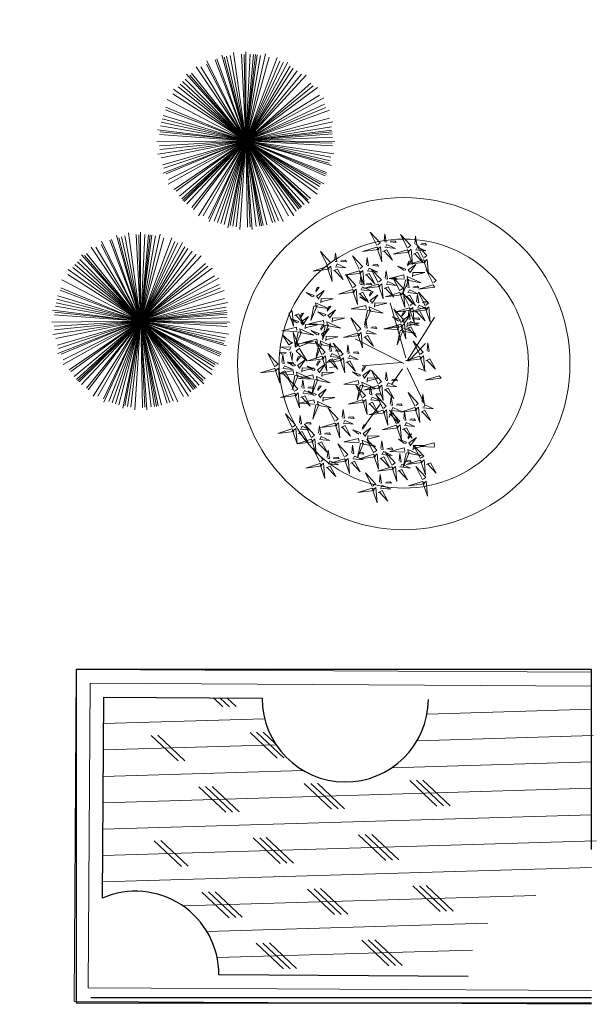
# Model space of a CAD drawing. Extents: x 6601440 to 6601733, y 5738487 to 5738717.
# Tile 125 of 129: x 6601695.97 to 6601698.05, y 5738626.49 to 5738630.05. Entities that reach past the tile are written whole.
import ezdxf

# ---------------------------------------------------------------- set-up
doc = ezdxf.new("R2010")
doc.units = 0
doc.layers.get('0').update_dxf_attribs({"linetype": 'CONTINUOUS'})
for name, color, linetype, lineweight, true_color in [('DOOR WINDOW 1 500', 7, 'CONTINUOUS', 5, 0x666666), ('MM_A_PZT_ zieleń', 7, 'CONTINUOUS', 30, 0x008f00), ('ZZ- zywopłot', 7, 'CONTINUOUS', 9, 0x208000)]:
    doc.layers.add(name, color=color, linetype=linetype, lineweight=lineweight, true_color=true_color)
doc.layers.add('TREE Z 1 500', color=7, linetype='CONTINUOUS', lineweight=9, true_color=0xc1c79e, transparency=0.6)

# ---------------------------------------------------------------- blocks, each defined once
blk = doc.blocks.new('ARBPARB2')
at = {"linetype": 'Continuous'}
for p, q in [((-1.364, 2.19), (-1.077, 0.856)), ((-1.269, 2.2), (-1.077, 0.856)), ((-1.229, 2.212), (-1.077, 0.856)), ((-1.076, 0.856), (-1.111, 2.258)), ((-0.991, 2.218), (-1.076, 0.856)), ((-1.075, 0.856), (-0.919, 2.249)), ((-0.855, 2.202), (-1.075, 0.856)), ((-0.8, 2.193), (-1.075, 0.856)), ((-1.079, 0.855), (-1.778, 2.071)), ((-1.653, 2.093), (-1.079, 0.855)), ((-1.613, 2.104), (-1.078, 0.855)), ((-1.078, 0.855), (-1.605, 2.155)), ((-1.526, 2.144), (-1.078, 0.856)), ((-1.473, 2.162), (-1.078, 0.856)), ((-1.419, 2.177), (-1.078, 0.856)), ((-0.745, 2.18), (-1.075, 0.856)), ((-1.074, 0.856), (-0.613, 2.18)), ((-0.691, 2.165), (-1.074, 0.856)), ((-0.602, 2.129), (-1.074, 0.855)), ((-0.561, 2.12), (-1.074, 0.855)), ((-1.073, 0.855), (-0.436, 2.105)), ((-0.398, 2.041), (-1.073, 0.855)), ((-1.968, 1.89), (-1.08, 0.854)), ((-1.08, 0.855), (-1.938, 1.964)), ((-1.859, 1.974), (-1.08, 0.855)), ((-1.813, 2.006), (-1.079, 0.855)), ((-0.318, 1.984), (-1.073, 0.855)), ((-1.072, 0.855), (-0.271, 2.005)), ((-0.193, 1.899), (-1.072, 0.854)), ((-1.072, 0.854), (-0.17, 1.882)), ((-1.081, 0.854), (-2.163, 1.746)), ((-2.089, 1.773), (-1.081, 0.854)), ((-2.05, 1.814), (-1.08, 0.854)), ((-1.072, 0.854), (-0.077, 1.843)), ((-0.09, 1.792), (-1.072, 0.854)), ((-0.057, 1.766), (-1.071, 0.854)), ((-0.02, 1.724), (-1.071, 0.854)), ((-1.081, 0.853), (-2.275, 1.589)), ((-2.209, 1.622), (-1.081, 0.853)), ((-2.146, 1.696), (-1.081, 0.853)), ((-1.071, 0.853), (0.049, 1.698)), ((0.086, 1.577), (-1.071, 0.853)), ((-2.313, 1.426), (-1.082, 0.852)), ((-2.301, 1.465), (-1.082, 0.852)), ((0.102, 1.538), (-1.071, 0.853)), ((-1.071, 0.853), (0.154, 1.536)), ((0.153, 1.457), (-1.07, 0.852)), ((0.177, 1.406), (-1.07, 0.852)), ((-1.082, 0.852), (-2.387, 1.261)), ((-1.082, 0.852), (-2.387, 1.261)), ((-2.375, 1.287), (-1.082, 0.852)), ((-2.356, 1.34), (-1.082, 0.852)), ((-1.07, 0.852), (0.191, 1.381)), ((0.199, 1.354), (-1.07, 0.852)), ((0.218, 1.302), (-1.07, 0.852)), ((-2.406, 1.179), (-1.082, 0.851)), ((-2.392, 1.233), (-1.082, 0.851)), ((-1.07, 0.851), (0.275, 1.247)), ((0.257, 1.17), (-1.07, 0.851)), ((-2.433, 1.044), (-1.082, 0.851)), ((-2.42, 1.084), (-1.082, 0.851)), ((-1.07, 0.851), (0.317, 1.059)), ((0.288, 0.991), (-1.07, 0.85)), ((-1.082, 0.85), (-2.483, 0.928)), ((-1.082, 0.849), (-2.48, 0.736)), ((-2.447, 0.863), (-1.082, 0.85)), ((-2.438, 0.767), (-1.082, 0.849)), ((-2.435, 0.671), (-1.082, 0.849)), ((-2.427, 0.615), (-1.082, 0.849)), ((-1.082, 0.848), (-2.42, 0.428)), ((-2.416, 0.56), (-1.082, 0.848)), ((-2.403, 0.506), (-1.082, 0.848)), ((-2.37, 0.416), (-1.082, 0.848)), ((-2.362, 0.374), (-1.082, 0.847)), ((-1.082, 0.847), (-2.35, 0.249)), ((-2.342, 0.322), (-1.082, 0.847)), ((-2.26, 0.16), (-1.081, 0.847)), ((-1.081, 0.846), (-2.256, 0.081)), ((-2.234, 0.128), (-1.081, 0.846)), ((-2.185, 0.045), (-1.081, 0.846)), ((-2.152, 0), (-1.081, 0.846)), ((-1.081, 0.846), (-2.136, -0.024)), ((-2.116, -0.044), (-1.081, 0.846)), ((-2.079, -0.085), (-1.081, 0.845)), ((-2.006, -0.148), (-1.08, 0.845)), ((-1.98, -0.181), (-1.08, 0.845)), ((-1.937, -0.217), (-1.08, 0.845)), ((-1.08, 0.845), (-1.91, -0.286)), ((-1.789, -0.321), (-1.079, 0.844)), ((-1.079, 0.844), (-1.747, -0.389)), ((-1.668, -0.387), (-1.079, 0.844)), ((-1.617, -0.41), (-1.078, 0.844)), ((-1.078, 0.844), (-1.592, -0.424)), ((-1.565, -0.431), (-1.078, 0.844)), ((-1.512, -0.45), (-1.078, 0.844)), ((-1.078, 0.844), (-1.457, -0.507)), ((-1.418, -0.471), (-1.078, 0.844)), ((-1.38, -0.487), (-1.077, 0.844)), ((-1.077, 0.843), (-1.268, -0.546)), ((-1.2, -0.516), (-1.077, 0.843)), ((-1.145, -0.519), (-1.076, 0.843)), ((-1.103, -0.515), (-1.076, 0.843)), ((-1.076, 0.843), (-1.076, -0.559)), ((-1.075, 0.844), (-0.764, -0.524)), ((-0.748, -0.475), (-1.075, 0.844)), ((-0.895, -0.509), (-1.075, 0.843)), ((-1.075, 0.843), (-0.923, -0.516)), ((-0.952, -0.516), (-1.075, 0.843)), ((-1.074, 0.844), (-0.58, -0.469)), ((-0.706, -0.47), (-1.074, 0.844)), ((-0.653, -0.454), (-1.074, 0.844)), ((-0.45, -0.363), (-1.073, 0.844)), ((-0.484, -0.387), (-1.073, 0.844)), ((-0.363, -0.321), (-1.073, 0.844)), ((-1.073, 0.844), (-0.405, -0.389)), ((-0.316, -0.291), (-1.073, 0.844)), ((-1.072, 0.845), (-0.291, -0.278)), ((-1.072, 0.845), (-0.148, -0.21)), ((-0.225, -0.225), (-1.072, 0.845)), ((-0.27, -0.259), (-1.072, 0.845)), ((-0.122, -0.135), (-1.072, 0.845)), ((0.119, 0.179), (-1.071, 0.847)), ((-1.071, 0.846), (0.116, 0.099)), ((0, 0), (-1.071, 0.846)), ((0.033, 0.045), (-1.071, 0.846)), ((-1.071, 0.846), (-0.011, -0.073)), ((0.292, 0.935), (-1.07, 0.85)), ((-1.07, 0.85), (0.333, 0.873)), ((-1.07, 0.849), (0.287, 0.677)), ((0.291, 0.753), (-1.07, 0.849)), ((0.294, 0.809), (-1.07, 0.849)), ((0.271, 0.594), (-1.07, 0.848)), ((-1.07, 0.848), (0.293, 0.518)), ((0.217, 0.395), (-1.07, 0.848)), ((0.198, 0.342), (-1.07, 0.847)), ((-1.07, 0.847), (0.208, 0.269))]:
    blk.add_line(p, q, dxfattribs=at)
blk.add_circle((-1.076, 0.85), 0.00621)

msp = doc.modelspace()

# ---------------------------------------------------------------- linework, layer by layer
at = {"color": 3}
msp.add_line((6601696.22552, 5738626.51572, 10.19076), (6601698.0341, 5738626.51572, 8.00654), dxfattribs=at)
at = {"color": 7, "linetype": 'ByBlock', "lineweight": 25}
msp.add_lwpolyline([(6601698.0341, 5738627.05101), (6601698.0341, 5738627.70122), (6601696.17335, 5738627.70122), (6601696.17335, 5738626.49616), (6601698.0341, 5738626.49616)], dxfattribs=at)
at = {"layer": 'DOOR WINDOW 1 500'}
for radius in [0.6, 0.45]:
    msp.add_circle((6601697.35575, 5738628.80589), radius, dxfattribs=at)
at = {"layer": 'MM_A_PZT_ zieleń'}
for p, q in [((6601696.27267, 5738627.60054), (6601696.84471, 5738627.59664)), ((6601697.58788, 5738626.59155), (6601696.6879, 5738626.59768))]:
    msp.add_line(p, q, dxfattribs=at)
for points in [[(6601696.26772, 5738626.8746), (6601696.27267, 5738627.60054), (6601696.84471, 5738627.59664)], [(6601697.58788, 5738626.59155), (6601696.6879, 5738626.59768)]]:
    msp.add_lwpolyline(points, dxfattribs=at)
for centre, start, end in [((6601697.1447, 5738627.59459), 179.60948, 359.60948), ((6601697.1447, 5738627.59459), 179.60948, 359.60948), ((6601696.38791, 5738626.59973), 359.60948, 113.61644), ((6601696.38791, 5738626.59973), 359.60948, 113.61644)]:
    msp.add_arc(centre, 0.3, start, end, dxfattribs=at)
at = {"layer": 'TREE Z 1 500'}
for p, q in [((6601697.36348, 5738628.82678), (6601697.30655, 5738629.02587)), ((6601697.43674, 5738628.92478), (6601697.46652, 5738628.97317)), ((6601697.36767, 5738628.81546), (6601697.43674, 5738628.92478)), ((6601697.35575, 5738628.80589), (6601697.18082, 5738628.89553)), ((6601697.37304, 5738628.81487), (6601697.43441, 5738628.87885)), ((6601697.34799, 5738628.80945), (6601697.2054, 5738628.79776)), ((6601697.10994, 5738628.79455), (6601697.08787, 5738628.79151)), ((6601697.351, 5738628.78738), (6601697.31228, 5738628.73182)), ((6601697.3677, 5738628.791), (6601697.4317, 5738628.65635)), ((6601697.40827, 5738628.78931), (6601697.43692, 5738628.77805)), ((6601697.2718, 5738628.66014), (6601697.21104, 5738628.57708)), ((6601697.31538, 5738628.63639), (6601697.30169, 5738628.6107))]:
    msp.add_line(p, q, dxfattribs=at)
for points in [[(6601697.25856, 5738629.23213), (6601697.23404, 5738629.28099), (6601697.27049, 5738629.24171), (6601697.26154, 5738629.23453)], [(6601697.2848, 5738629.2483), (6601697.28775, 5738629.27515), (6601697.29256, 5738629.24474), (6601697.28719, 5738629.24533)], [(6601697.36895, 5738629.22286), (6601697.34443, 5738629.27171), (6601697.38088, 5738629.23243), (6601697.37193, 5738629.22525)], [(6601697.39519, 5738629.23903), (6601697.39814, 5738629.26588), (6601697.40295, 5738629.23547), (6601697.39758, 5738629.23605)], [(6601697.25797, 5738629.22676), (6601697.20728, 5738629.21053), (6601697.26514, 5738629.21783), (6601697.25797, 5738629.22676)], [(6601697.25977, 5738629.21842), (6601697.2717, 5738629.22799), (6601697.27654, 5738629.17313), (6601697.26216, 5738629.21544)], [(6601697.28781, 5738629.22624), (6601697.3254, 5738629.22216), (6601697.29436, 5738629.2364), (6601697.29079, 5738629.22863)], [(6601697.30628, 5738629.24597), (6601697.32776, 5738629.24364), (6601697.32298, 5738629.24959), (6601697.30926, 5738629.24836)], [(6601697.3982, 5738629.21697), (6601697.43579, 5738629.21288), (6601697.40475, 5738629.22712), (6601697.40118, 5738629.21936)], [(6601697.42747, 5738629.18662), (6601697.40295, 5738629.23547), (6601697.43939, 5738629.19619), (6601697.43045, 5738629.18901)], [(6601697.41667, 5738629.23669), (6601697.43815, 5738629.23436), (6601697.43337, 5738629.24031), (6601697.41965, 5738629.23909)], [(6601697.07966, 5738629.16191), (6601697.05514, 5738629.21076), (6601697.09158, 5738629.17148), (6601697.08264, 5738629.1643)], [(6601697.10589, 5738629.17808), (6601697.10884, 5738629.20493), (6601697.11365, 5738629.17452), (6601697.10828, 5738629.1751)], [(6601697.19483, 5738629.14668), (6601697.17031, 5738629.19553), (6601697.20675, 5738629.15625), (6601697.19781, 5738629.14907)], [(6601697.28067, 5738629.21071), (6601697.29498, 5738629.21731), (6601697.31531, 5738629.17978), (6601697.28365, 5738629.21311)], [(6601697.36836, 5738629.21749), (6601697.31767, 5738629.20126), (6601697.37554, 5738629.20856), (6601697.36836, 5738629.21749)], [(6601697.37016, 5738629.20914), (6601697.38209, 5738629.21872), (6601697.38693, 5738629.16385), (6601697.37255, 5738629.20617)], [(6601697.39106, 5738629.20144), (6601697.40537, 5738629.20804), (6601697.4257, 5738629.17051), (6601697.39404, 5738629.20383)], [(6601697.07907, 5738629.15654), (6601697.02837, 5738629.14031), (6601697.08624, 5738629.14761), (6601697.07907, 5738629.15654)], [(6601697.08087, 5738629.14819), (6601697.09279, 5738629.15777), (6601697.09763, 5738629.1029), (6601697.08326, 5738629.14522)], [(6601697.1089, 5738629.15602), (6601697.14649, 5738629.15193), (6601697.11545, 5738629.16617), (6601697.11188, 5738629.15841)], [(6601697.12737, 5738629.17574), (6601697.14885, 5738629.17341), (6601697.14407, 5738629.17936), (6601697.13035, 5738629.17814)], [(6601697.22106, 5738629.16285), (6601697.22401, 5738629.1897), (6601697.22882, 5738629.15929), (6601697.22345, 5738629.15987)], [(6601697.24254, 5738629.16052), (6601697.26403, 5738629.15818), (6601697.25924, 5738629.16414), (6601697.24552, 5738629.16291)], [(6601697.35667, 5738629.14186), (6601697.33473, 5738629.15762), (6601697.36358, 5738629.14687), (6601697.36044, 5738629.14248)], [(6601697.36926, 5738629.15942), (6601697.38184, 5738629.17699), (6601697.37431, 5738629.17575), (6601697.36864, 5738629.1632)], [(6601697.37737, 5738629.13364), (6601697.39939, 5738629.16438), (6601697.37174, 5738629.14434), (6601697.37675, 5738629.13741)], [(6601697.42688, 5738629.18125), (6601697.37619, 5738629.16502), (6601697.43405, 5738629.17232), (6601697.42688, 5738629.18125)], [(6601697.42868, 5738629.1729), (6601697.4406, 5738629.18247), (6601697.44544, 5738629.12761), (6601697.43107, 5738629.16992)], [(6601697.10176, 5738629.14049), (6601697.11607, 5738629.14709), (6601697.1364, 5738629.10956), (6601697.10474, 5738629.14288)], [(6601697.19424, 5738629.14131), (6601697.14354, 5738629.12508), (6601697.20141, 5738629.13238), (6601697.19424, 5738629.14131)], [(6601697.17105, 5738629.07862), (6601697.14652, 5738629.12748), (6601697.18297, 5738629.0882), (6601697.17403, 5738629.08102)], [(6601697.19604, 5738629.13296), (6601697.20796, 5738629.14254), (6601697.2128, 5738629.08767), (6601697.19843, 5738629.12999)], [(6601697.19728, 5738629.09479), (6601697.20023, 5738629.12164), (6601697.20504, 5738629.09123), (6601697.19967, 5738629.09182)], [(6601697.21693, 5738629.12526), (6601697.23124, 5738629.13186), (6601697.25157, 5738629.09433), (6601697.21991, 5738629.12765)], [(6601697.22407, 5738629.14079), (6601697.26166, 5738629.1367), (6601697.23062, 5738629.15094), (6601697.22705, 5738629.14318)], [(6601697.26291, 5738629.09853), (6601697.23838, 5738629.14738), (6601697.27483, 5738629.1081), (6601697.26589, 5738629.10093)], [(6601697.28914, 5738629.1147), (6601697.29209, 5738629.14155), (6601697.2969, 5738629.11114), (6601697.29153, 5738629.11172)], [(6601697.35787, 5738629.11107), (6601697.30327, 5738629.11371), (6601697.35538, 5738629.12615), (6601697.35725, 5738629.11484)], [(6601697.37041, 5738629.10538), (6601697.36793, 5738629.12047), (6601697.41809, 5738629.09773), (6601697.37417, 5738629.106)], [(6601697.38738, 5738629.1198), (6601697.38867, 5738629.1355), (6601697.43134, 5738629.13477), (6601697.38676, 5738629.12357)], [(6601697.46099, 5738629.09603), (6601697.43647, 5738629.14488), (6601697.47291, 5738629.10561), (6601697.46397, 5738629.09843)], [(6601697.26232, 5738629.09316), (6601697.21162, 5738629.07693), (6601697.26949, 5738629.08423), (6601697.26232, 5738629.09316)], [(6601697.21876, 5738629.09246), (6601697.24024, 5738629.09013), (6601697.23546, 5738629.09608), (6601697.22174, 5738629.09485)], [(6601697.26412, 5738629.08482), (6601697.27604, 5738629.09439), (6601697.28088, 5738629.03952), (6601697.26651, 5738629.08184)], [(6601697.28501, 5738629.07711), (6601697.29932, 5738629.08371), (6601697.31965, 5738629.04618), (6601697.28799, 5738629.07951)], [(6601697.29215, 5738629.09264), (6601697.32974, 5738629.08855), (6601697.2987, 5738629.10279), (6601697.29513, 5738629.09503)], [(6601697.31062, 5738629.11237), (6601697.3321, 5738629.11003), (6601697.32732, 5738629.11599), (6601697.3136, 5738629.11476)], [(6601697.3411, 5738629.0683), (6601697.31658, 5738629.11715), (6601697.35302, 5738629.07787), (6601697.34408, 5738629.0707)], [(6601697.36225, 5738629.10792), (6601697.35148, 5738629.05579), (6601697.37355, 5738629.10977), (6601697.36225, 5738629.10792)], [(6601697.36734, 5738629.08447), (6601697.37029, 5738629.11132), (6601697.3751, 5738629.08091), (6601697.36973, 5738629.08149)], [(6601697.38882, 5738629.08214), (6601697.4103, 5738629.0798), (6601697.40552, 5738629.08576), (6601697.3918, 5738629.08453)], [(6601697.4604, 5738629.09066), (6601697.40971, 5738629.07443), (6601697.46757, 5738629.08173), (6601697.4604, 5738629.09066)], [(6601697.02565, 5738629.0474), (6601697.00371, 5738629.06317), (6601697.03256, 5738629.05242), (6601697.02942, 5738629.04802)], [(6601697.03824, 5738629.06497), (6601697.05082, 5738629.08253), (6601697.04329, 5738629.08129), (6601697.03762, 5738629.06874)], [(6601697.04634, 5738629.03919), (6601697.06837, 5738629.06993), (6601697.04072, 5738629.04988), (6601697.04572, 5738629.04296)], [(6601697.17046, 5738629.07325), (6601697.11976, 5738629.05703), (6601697.17763, 5738629.06432), (6601697.17046, 5738629.07325)], [(6601697.17226, 5738629.06491), (6601697.18418, 5738629.07448), (6601697.18902, 5738629.01962), (6601697.17465, 5738629.06193)], [(6601697.19315, 5738629.0572), (6601697.20746, 5738629.0638), (6601697.22779, 5738629.02627), (6601697.19613, 5738629.0596)], [(6601697.20029, 5738629.07273), (6601697.23788, 5738629.06865), (6601697.20684, 5738629.08289), (6601697.20327, 5738629.07512)], [(6601697.23216, 5738629.04934), (6601697.24475, 5738629.0669), (6601697.23722, 5738629.06566), (6601697.23154, 5738629.05311)], [(6601697.24027, 5738629.02356), (6601697.2623, 5738629.05429), (6601697.23465, 5738629.03425), (6601697.23965, 5738629.02733)], [(6601697.34051, 5738629.06293), (6601697.28982, 5738629.0467), (6601697.34768, 5738629.054), (6601697.34051, 5738629.06293)], [(6601697.34231, 5738629.05459), (6601697.35423, 5738629.06416), (6601697.35907, 5738629.00929), (6601697.3447, 5738629.05161)], [(6601697.37578, 5738629.01291), (6601697.35125, 5738629.06177), (6601697.3877, 5738629.02249), (6601697.37876, 5738629.01531)], [(6601697.36321, 5738629.04688), (6601697.37752, 5738629.05348), (6601697.39785, 5738629.01595), (6601697.36619, 5738629.04928)], [(6601697.37035, 5738629.06241), (6601697.40794, 5738629.05832), (6601697.3769, 5738629.07256), (6601697.37333, 5738629.0648)], [(6601697.40201, 5738629.02908), (6601697.40496, 5738629.05593), (6601697.40977, 5738629.02552), (6601697.4044, 5738629.02611)], [(6601697.43305, 5738629.01484), (6601697.40853, 5738629.06369), (6601697.44497, 5738629.02442), (6601697.43603, 5738629.01724)], [(6601697.03123, 5738629.01346), (6601697.02046, 5738628.96133), (6601697.04253, 5738629.01532), (6601697.03123, 5738629.01346)], [(6601697.03939, 5738629.01093), (6601697.0369, 5738629.02601), (6601697.08707, 5738629.00328), (6601697.04315, 5738629.01155)], [(6601697.05636, 5738629.02534), (6601697.05765, 5738629.04105), (6601697.10032, 5738629.04032), (6601697.05574, 5738629.02911)], [(6601697.07949, 5738628.99528), (6601697.09208, 5738629.01285), (6601697.08454, 5738629.01161), (6601697.07887, 5738628.99905)], [(6601697.22077, 5738629.00098), (6601697.16618, 5738629.00362), (6601697.21829, 5738629.01607), (6601697.22015, 5738629.00475)], [(6601697.21958, 5738629.03177), (6601697.19764, 5738629.04753), (6601697.22649, 5738629.03678), (6601697.22334, 5738629.03239)], [(6601697.25029, 5738629.00971), (6601697.25157, 5738629.02541), (6601697.29425, 5738629.02469), (6601697.24967, 5738629.01348)], [(6601697.40502, 5738629.00702), (6601697.44261, 5738629.00294), (6601697.41157, 5738629.01718), (6601697.408, 5738629.00941)], [(6601697.42349, 5738629.02675), (6601697.44497, 5738629.02442), (6601697.44019, 5738629.03037), (6601697.42647, 5738629.02914)], [(6601696.94086, 5738628.9868), (6601696.95278, 5738628.99637), (6601696.95762, 5738628.94151), (6601696.94325, 5738628.98382)], [(6601696.96175, 5738628.9791), (6601696.97606, 5738628.98569), (6601696.99639, 5738628.94816), (6601696.96473, 5738628.98149)], [(6601696.98167, 5738628.97059), (6601696.99426, 5738628.98815), (6601696.98672, 5738628.98691), (6601696.98105, 5738628.97436)], [(6601697.0669, 5738628.97772), (6601697.04497, 5738628.99348), (6601697.07382, 5738628.98273), (6601697.07067, 5738628.97834)], [(6601697.0876, 5738628.9695), (6601697.10963, 5738629.00024), (6601697.08197, 5738628.98019), (6601697.08698, 5738628.97327)], [(6601697.22516, 5738628.99783), (6601697.21439, 5738628.9457), (6601697.23646, 5738628.99969), (6601697.22516, 5738628.99783)], [(6601697.23331, 5738628.9953), (6601697.23083, 5738629.01038), (6601697.281, 5738628.98764), (6601697.23708, 5738628.99592)], [(6601697.34482, 5738628.95379), (6601697.3203, 5738629.00264), (6601697.35674, 5738628.96336), (6601697.3478, 5738628.95618)], [(6601697.37519, 5738629.00754), (6601697.32449, 5738628.99132), (6601697.38236, 5738628.99861), (6601697.37519, 5738629.00754)], [(6601697.3492, 5738628.97685), (6601697.36178, 5738628.99442), (6601697.35425, 5738628.99318), (6601697.34858, 5738628.98062)], [(6601697.3573, 5738628.95107), (6601697.37933, 5738628.98181), (6601697.35168, 5738628.96177), (6601697.35668, 5738628.95484)], [(6601697.37106, 5738628.96996), (6601697.37401, 5738628.9968), (6601697.37882, 5738628.9664), (6601697.37345, 5738628.96698)], [(6601697.37699, 5738628.9992), (6601697.38891, 5738629.00877), (6601697.39375, 5738628.95391), (6601697.37938, 5738628.99622)], [(6601697.43246, 5738629.00947), (6601697.38177, 5738628.99324), (6601697.43963, 5738629.00054), (6601697.43246, 5738629.00947)], [(6601697.39788, 5738628.99149), (6601697.41219, 5738628.99809), (6601697.43252, 5738628.96056), (6601697.40086, 5738628.99389)], [(6601697.43426, 5738629.00113), (6601697.44618, 5738629.0107), (6601697.45102, 5738628.95583), (6601697.43665, 5738628.99815)], [(6601696.96908, 5738628.95302), (6601696.94715, 5738628.96878), (6601696.976, 5738628.95803), (6601696.97285, 5738628.95364)], [(6601696.98978, 5738628.94481), (6601697.01181, 5738628.97554), (6601696.98415, 5738628.9555), (6601696.98916, 5738628.94858)], [(6601696.9998, 5738628.93096), (6601697.00108, 5738628.94666), (6601697.04376, 5738628.94594), (6601696.99917, 5738628.93473)], [(6601697.0681, 5738628.94693), (6601697.0135, 5738628.94957), (6601697.06562, 5738628.96201), (6601697.06748, 5738628.9507)], [(6601697.05571, 5738628.92722), (6601697.0683, 5738628.94479), (6601697.06076, 5738628.94355), (6601697.05509, 5738628.931)], [(6601697.07249, 5738628.94377), (6601697.06172, 5738628.89165), (6601697.08379, 5738628.94563), (6601697.07249, 5738628.94377)], [(6601697.08064, 5738628.94124), (6601697.07816, 5738628.95633), (6601697.12832, 5738628.93359), (6601697.08441, 5738628.94186)], [(6601697.09761, 5738628.95565), (6601697.0989, 5738628.97136), (6601697.14158, 5738628.97063), (6601697.09699, 5738628.95942)], [(6601697.18914, 5738628.92179), (6601697.16462, 5738628.97064), (6601697.20106, 5738628.93137), (6601697.19212, 5738628.92419)], [(6601697.21537, 5738628.93796), (6601697.21832, 5738628.96481), (6601697.22313, 5738628.9344), (6601697.21776, 5738628.93499)], [(6601697.3378, 5738628.9285), (6601697.28321, 5738628.93114), (6601697.33532, 5738628.94358), (6601697.33718, 5738628.93227)], [(6601697.34423, 5738628.94842), (6601697.29354, 5738628.93219), (6601697.3514, 5738628.93949), (6601697.34423, 5738628.94842)], [(6601697.33661, 5738628.95929), (6601697.31467, 5738628.97505), (6601697.34352, 5738628.9643), (6601697.34038, 5738628.95991)], [(6601697.34603, 5738628.94007), (6601697.35796, 5738628.94964), (6601697.3628, 5738628.89478), (6601697.34842, 5738628.93709)], [(6601697.36732, 5738628.93722), (6601697.36861, 5738628.95293), (6601697.41128, 5738628.9522), (6601697.3667, 5738628.94099)], [(6601697.37407, 5738628.94789), (6601697.41166, 5738628.94381), (6601697.38062, 5738628.95805), (6601697.37705, 5738628.95029)], [(6601697.39254, 5738628.96762), (6601697.41402, 5738628.96529), (6601697.40924, 5738628.97124), (6601697.39552, 5738628.97002)], [(6601696.97028, 5738628.92223), (6601696.91568, 5738628.92487), (6601696.9678, 5738628.93732), (6601696.96966, 5738628.926)], [(6601696.95495, 5738628.88159), (6601696.94114, 5738628.874), (6601696.91821, 5738628.91), (6601696.95214, 5738628.87899)], [(6601696.97633, 5738628.87538), (6601696.96512, 5738628.86499), (6601696.95642, 5738628.91938), (6601696.97374, 5738628.87818)], [(6601696.97467, 5738628.91908), (6601696.9639, 5738628.86695), (6601696.98597, 5738628.92094), (6601696.97467, 5738628.91908)], [(6601696.98282, 5738628.91655), (6601696.98034, 5738628.93163), (6601697.03051, 5738628.90889), (6601696.98659, 5738628.91717)], [(6601697.04312, 5738628.90966), (6601697.02119, 5738628.92542), (6601697.05004, 5738628.91467), (6601697.04689, 5738628.91028)], [(6601697.06382, 5738628.90144), (6601697.08584, 5738628.93218), (6601697.05819, 5738628.91214), (6601697.0632, 5738628.90521)], [(6601697.18855, 5738628.91642), (6601697.13785, 5738628.90019), (6601697.19572, 5738628.90749), (6601697.18855, 5738628.91642)], [(6601697.19035, 5738628.90808), (6601697.20227, 5738628.91765), (6601697.20711, 5738628.86279), (6601697.19274, 5738628.9051)], [(6601697.21124, 5738628.90037), (6601697.22555, 5738628.90697), (6601697.24589, 5738628.86944), (6601697.21422, 5738628.90277)], [(6601697.21838, 5738628.9159), (6601697.25598, 5738628.91182), (6601697.22493, 5738628.92606), (6601697.22136, 5738628.91829)], [(6601697.23685, 5738628.93563), (6601697.25834, 5738628.9333), (6601697.25356, 5738628.93925), (6601697.23983, 5738628.93802)], [(6601697.34219, 5738628.92534), (6601697.33142, 5738628.87322), (6601697.35349, 5738628.9272), (6601697.34219, 5738628.92534)], [(6601697.35035, 5738628.92281), (6601697.34786, 5738628.9379), (6601697.39803, 5738628.91516), (6601697.35411, 5738628.92343)], [(6601697.36693, 5738628.93237), (6601697.38124, 5738628.93896), (6601697.40157, 5738628.90143), (6601697.36991, 5738628.93476)], [(6601696.97872, 5738628.86718), (6601697.02814, 5738628.88695), (6601696.97093, 5738628.87558), (6601696.97872, 5738628.86718)], [(6601697.04432, 5738628.87887), (6601696.98972, 5738628.88151), (6601697.04184, 5738628.89395), (6601697.0437, 5738628.88264)], [(6601697.06037, 5738628.83797), (6601697.03585, 5738628.88682), (6601697.07229, 5738628.84754), (6601697.06335, 5738628.84036)], [(6601697.0487, 5738628.87572), (6601697.03793, 5738628.82359), (6601697.06001, 5738628.87757), (6601697.0487, 5738628.87572)], [(6601697.05686, 5738628.87318), (6601697.05438, 5738628.88827), (6601697.10454, 5738628.86553), (6601697.06063, 5738628.8738)], [(6601697.07383, 5738628.8876), (6601697.07512, 5738628.9033), (6601697.11779, 5738628.90257), (6601697.07321, 5738628.89137)], [(6601697.0866, 5738628.85414), (6601697.08955, 5738628.88099), (6601697.09436, 5738628.85058), (6601697.08899, 5738628.85116)], [(6601697.12481, 5738628.83097), (6601697.10029, 5738628.87982), (6601697.13674, 5738628.84054), (6601697.12779, 5738628.83336)], [(6601697.15105, 5738628.84714), (6601697.154, 5738628.87399), (6601697.15881, 5738628.84358), (6601697.15344, 5738628.84416)], [(6601697.41358, 5738628.83764), (6601697.38906, 5738628.88649), (6601697.4255, 5738628.84721), (6601697.41656, 5738628.84003)], [(6601697.43981, 5738628.85381), (6601697.44276, 5738628.88066), (6601697.44757, 5738628.85025), (6601697.4422, 5738628.85083)], [(6601696.88978, 5738628.79401), (6601696.86526, 5738628.84286), (6601696.9017, 5738628.80359), (6601696.89276, 5738628.79641)], [(6601696.93189, 5738628.84462), (6601696.91029, 5738628.84543), (6601696.91548, 5738628.83983), (6601696.92908, 5738628.84202)], [(6601696.94892, 5738628.8656), (6601696.91113, 5738628.86702), (6601696.9431, 5738628.85501), (6601696.94612, 5738628.863)], [(6601696.91601, 5738628.81018), (6601696.91896, 5738628.83703), (6601696.92378, 5738628.80662), (6601696.9184, 5738628.8072)], [(6601696.95348, 5738628.8438), (6601696.95243, 5738628.81681), (6601696.94549, 5738628.84681), (6601696.95089, 5738628.8466)], [(6601696.97851, 5738628.86178), (6601697.00642, 5738628.81478), (6601696.96729, 5738628.85139), (6601696.9757, 5738628.85919)], [(6601697.08961, 5738628.83208), (6601697.1272, 5738628.82799), (6601697.09616, 5738628.84223), (6601697.09259, 5738628.83447)], [(6601697.10808, 5738628.85181), (6601697.12956, 5738628.84947), (6601697.12478, 5738628.85543), (6601697.11106, 5738628.8542)], [(6601697.15406, 5738628.82508), (6601697.19165, 5738628.82099), (6601697.16061, 5738628.83523), (6601697.15704, 5738628.82747)], [(6601697.17253, 5738628.84481), (6601697.19401, 5738628.84247), (6601697.18923, 5738628.84843), (6601697.17551, 5738628.8472)], [(6601696.95734, 5738628.79672), (6601696.93541, 5738628.81248), (6601696.96426, 5738628.80173), (6601696.96111, 5738628.79734)], [(6601696.9375, 5738628.80785), (6601696.95898, 5738628.80551), (6601696.9542, 5738628.81147), (6601696.94048, 5738628.81024)], [(6601696.96993, 5738628.81428), (6601696.98252, 5738628.83184), (6601696.97498, 5738628.83061), (6601696.96931, 5738628.81805)], [(6601696.97804, 5738628.7885), (6601697.00007, 5738628.81924), (6601696.97241, 5738628.79919), (6601696.97742, 5738628.79227)], [(6601697.05978, 5738628.8326), (6601697.00908, 5738628.81637), (6601697.06695, 5738628.82367), (6601697.05978, 5738628.8326)], [(6601697.04155, 5738628.79835), (6601697.05413, 5738628.81591), (6601697.0466, 5738628.81467), (6601697.04093, 5738628.80212)], [(6601697.04966, 5738628.77257), (6601697.07168, 5738628.80331), (6601697.04403, 5738628.78326), (6601697.04904, 5738628.77634)], [(6601697.06158, 5738628.82426), (6601697.0735, 5738628.83383), (6601697.07834, 5738628.77896), (6601697.06397, 5738628.82128)], [(6601697.12422, 5738628.8256), (6601697.07353, 5738628.80937), (6601697.13139, 5738628.81667), (6601697.12422, 5738628.8256)], [(6601697.08247, 5738628.81655), (6601697.09678, 5738628.82315), (6601697.11711, 5738628.78562), (6601697.08545, 5738628.81895)], [(6601697.12602, 5738628.81725), (6601697.13795, 5738628.82683), (6601697.14279, 5738628.77196), (6601697.12841, 5738628.81428)], [(6601697.14692, 5738628.80955), (6601697.16123, 5738628.81615), (6601697.18156, 5738628.77862), (6601697.1499, 5738628.81194)], [(6601697.41299, 5738628.83227), (6601697.3623, 5738628.81604), (6601697.42016, 5738628.82334), (6601697.41299, 5738628.83227)], [(6601697.41479, 5738628.82392), (6601697.42671, 5738628.8335), (6601697.43155, 5738628.77863), (6601697.41718, 5738628.82095)], [(6601697.43568, 5738628.81622), (6601697.44999, 5738628.82282), (6601697.47033, 5738628.78529), (6601697.43866, 5738628.81861)], [(6601696.88919, 5738628.78864), (6601696.8385, 5738628.77241), (6601696.89636, 5738628.77971), (6601696.88919, 5738628.78864)], [(6601696.89099, 5738628.7803), (6601696.90291, 5738628.78987), (6601696.90775, 5738628.735), (6601696.89338, 5738628.77732)], [(6601696.95854, 5738628.76592), (6601696.90394, 5738628.76857), (6601696.95606, 5738628.78101), (6601696.95792, 5738628.7697)], [(6601696.91188, 5738628.77259), (6601696.9262, 5738628.77919), (6601696.94653, 5738628.74166), (6601696.91486, 5738628.77499)], [(6601696.91903, 5738628.78812), (6601696.95662, 5738628.78404), (6601696.92558, 5738628.79827), (6601696.92201, 5738628.79051)], [(6601696.96293, 5738628.76277), (6601696.95216, 5738628.71064), (6601696.97423, 5738628.76463), (6601696.96293, 5738628.76277)], [(6601696.97108, 5738628.76024), (6601696.9686, 5738628.77533), (6601697.01877, 5738628.75259), (6601696.97485, 5738628.76086)], [(6601697.03016, 5738628.74999), (6601696.97556, 5738628.75263), (6601697.02768, 5738628.76508), (6601697.02954, 5738628.75376)], [(6601696.98805, 5738628.77465), (6601696.98934, 5738628.79036), (6601697.03202, 5738628.78963), (6601696.98743, 5738628.77842)], [(6601697.02896, 5738628.78079), (6601697.00703, 5738628.79655), (6601697.03588, 5738628.7858), (6601697.03273, 5738628.7814)], [(6601697.05967, 5738628.75872), (6601697.06096, 5738628.77443), (6601697.10363, 5738628.7737), (6601697.05905, 5738628.76249)], [(6601697.19247, 5738628.76031), (6601697.17053, 5738628.77607), (6601697.19938, 5738628.76532), (6601697.19623, 5738628.76093)], [(6601697.20505, 5738628.77787), (6601697.21764, 5738628.79544), (6601697.21011, 5738628.7942), (6601697.20443, 5738628.78164)], [(6601697.21316, 5738628.75209), (6601697.23519, 5738628.78283), (6601697.20753, 5738628.76279), (6601697.21254, 5738628.75586)], [(6601697.26336, 5738628.7317), (6601697.23884, 5738628.78055), (6601697.27528, 5738628.74127), (6601697.26634, 5738628.73409)], [(6601697.28959, 5738628.74787), (6601697.29254, 5738628.77471), (6601697.29735, 5738628.74431), (6601697.29198, 5738628.74489)], [(6601696.96149, 5738628.70471), (6601696.93697, 5738628.75357), (6601696.97341, 5738628.71429), (6601696.96447, 5738628.70711)], [(6601696.98772, 5738628.72088), (6601696.99067, 5738628.74773), (6601696.99548, 5738628.71732), (6601696.99011, 5738628.71791)], [(6601697.03454, 5738628.74684), (6601697.02377, 5738628.69471), (6601697.04584, 5738628.7487), (6601697.03454, 5738628.74684)], [(6601697.0427, 5738628.74431), (6601697.04022, 5738628.75939), (6601697.09038, 5738628.73666), (6601697.04646, 5738628.74493)], [(6601697.19366, 5738628.72952), (6601697.13906, 5738628.73216), (6601697.19118, 5738628.7446), (6601697.19304, 5738628.73329)], [(6601697.20614, 5738628.68086), (6601697.18162, 5738628.72971), (6601697.21806, 5738628.69043), (6601697.20912, 5738628.68325)], [(6601697.19805, 5738628.72636), (6601697.18728, 5738628.67424), (6601697.20935, 5738628.72822), (6601697.19805, 5738628.72636)], [(6601697.2062, 5738628.72383), (6601697.20372, 5738628.73892), (6601697.25389, 5738628.71618), (6601697.20997, 5738628.72445)], [(6601697.22318, 5738628.73824), (6601697.22446, 5738628.75395), (6601697.26714, 5738628.75322), (6601697.22256, 5738628.74201)], [(6601697.2926, 5738628.7258), (6601697.33019, 5738628.72172), (6601697.29915, 5738628.73596), (6601697.29558, 5738628.7282)], [(6601697.31107, 5738628.74553), (6601697.33255, 5738628.7432), (6601697.32777, 5738628.74915), (6601697.31405, 5738628.74792)], [(6601697.48408, 5738628.76206), (6601697.43338, 5738628.74583), (6601697.49125, 5738628.75313), (6601697.48408, 5738628.76206)], [(6601696.9609, 5738628.69935), (6601696.9102, 5738628.68312), (6601696.96807, 5738628.69042), (6601696.9609, 5738628.69935)], [(6601696.9627, 5738628.691), (6601696.97462, 5738628.70057), (6601696.97946, 5738628.64571), (6601696.96509, 5738628.68802)], [(6601696.99073, 5738628.69882), (6601697.02833, 5738628.69474), (6601696.99728, 5738628.70898), (6601696.99371, 5738628.70121)], [(6601697.0092, 5738628.71855), (6601697.03069, 5738628.71622), (6601697.02591, 5738628.72217), (6601697.01218, 5738628.72094)], [(6601697.03265, 5738628.69073), (6601697.01072, 5738628.70649), (6601697.03957, 5738628.69574), (6601697.03642, 5738628.69134)], [(6601697.04524, 5738628.70829), (6601697.05783, 5738628.72585), (6601697.05029, 5738628.72461), (6601697.04462, 5738628.71206)], [(6601697.05335, 5738628.68251), (6601697.07537, 5738628.71325), (6601697.04772, 5738628.6932), (6601697.05273, 5738628.68628)], [(6601697.26277, 5738628.72633), (6601697.21207, 5738628.7101), (6601697.26994, 5738628.7174), (6601697.26277, 5738628.72633)], [(6601697.23237, 5738628.69702), (6601697.23533, 5738628.72387), (6601697.24014, 5738628.69346), (6601697.23477, 5738628.69405)], [(6601697.25386, 5738628.69469), (6601697.27534, 5738628.69236), (6601697.27056, 5738628.69831), (6601697.25684, 5738628.69708)], [(6601697.26457, 5738628.71798), (6601697.27649, 5738628.72755), (6601697.28133, 5738628.67269), (6601697.26696, 5738628.715)], [(6601697.28546, 5738628.71028), (6601697.29977, 5738628.71687), (6601697.3201, 5738628.67934), (6601697.28844, 5738628.71267)], [(6601697.39591, 5738628.65209), (6601697.37139, 5738628.70094), (6601697.40783, 5738628.66166), (6601697.39889, 5738628.65448)], [(6601697.42214, 5738628.66826), (6601697.42509, 5738628.69511), (6601697.4299, 5738628.6647), (6601697.42453, 5738628.66528)], [(6601697.03385, 5738628.65993), (6601696.97925, 5738628.66257), (6601697.03137, 5738628.67502), (6601697.03323, 5738628.6637)], [(6601696.98359, 5738628.6833), (6601696.9979, 5738628.68989), (6601697.01824, 5738628.65236), (6601696.98657, 5738628.68569)], [(6601697.03823, 5738628.65678), (6601697.02746, 5738628.60465), (6601697.04954, 5738628.65864), (6601697.03823, 5738628.65678)], [(6601697.04639, 5738628.65425), (6601697.04391, 5738628.66934), (6601697.09407, 5738628.6466), (6601697.05016, 5738628.65487)], [(6601697.06336, 5738628.66866), (6601697.06465, 5738628.68437), (6601697.10732, 5738628.68364), (6601697.06274, 5738628.67243)], [(6601697.20555, 5738628.67549), (6601697.15486, 5738628.65926), (6601697.21272, 5738628.66656), (6601697.20555, 5738628.67549)], [(6601697.20735, 5738628.66714), (6601697.21927, 5738628.67671), (6601697.22411, 5738628.62185), (6601697.20974, 5738628.66416)], [(6601697.22824, 5738628.65944), (6601697.24256, 5738628.66603), (6601697.26289, 5738628.6285), (6601697.23123, 5738628.66183)], [(6601697.23539, 5738628.67496), (6601697.27298, 5738628.67088), (6601697.24194, 5738628.68512), (6601697.23837, 5738628.67736)], [(6601697.28077, 5738628.64286), (6601697.25625, 5738628.69171), (6601697.29269, 5738628.65244), (6601697.28375, 5738628.64526)], [(6601697.307, 5738628.65903), (6601697.30995, 5738628.68588), (6601697.31476, 5738628.65547), (6601697.30939, 5738628.65606)], [(6601697.32848, 5738628.6567), (6601697.34997, 5738628.65436), (6601697.34519, 5738628.66032), (6601697.33146, 5738628.65909)], [(6601696.9527, 5738628.57526), (6601696.92818, 5738628.62411), (6601696.96462, 5738628.58483), (6601696.95568, 5738628.57765)], [(6601697.1072, 5738628.59651), (6601697.08268, 5738628.64536), (6601697.11912, 5738628.60608), (6601697.11018, 5738628.5989)], [(6601697.13344, 5738628.61268), (6601697.13639, 5738628.63953), (6601697.1412, 5738628.60912), (6601697.13583, 5738628.6097)], [(6601697.28018, 5738628.63749), (6601697.22949, 5738628.62126), (6601697.28735, 5738628.62856), (6601697.28018, 5738628.63749)], [(6601697.28198, 5738628.62915), (6601697.2939, 5738628.63872), (6601697.29874, 5738628.58385), (6601697.28437, 5738628.62617)], [(6601697.30287, 5738628.62144), (6601697.31718, 5738628.62804), (6601697.33752, 5738628.59051), (6601697.30585, 5738628.62384)], [(6601697.32916, 5738628.5887), (6601697.30464, 5738628.63755), (6601697.34109, 5738628.59827), (6601697.33214, 5738628.59109)], [(6601697.31001, 5738628.63697), (6601697.34761, 5738628.63289), (6601697.31656, 5738628.64713), (6601697.31299, 5738628.63936)], [(6601697.39532, 5738628.64672), (6601697.34463, 5738628.63049), (6601697.40249, 5738628.63779), (6601697.39532, 5738628.64672)], [(6601697.3554, 5738628.60487), (6601697.35835, 5738628.63172), (6601697.36316, 5738628.60131), (6601697.35779, 5738628.60189)], [(6601697.39712, 5738628.63837), (6601697.40904, 5738628.64795), (6601697.41388, 5738628.59308), (6601697.39951, 5738628.6354)], [(6601697.41801, 5738628.63067), (6601697.43232, 5738628.63727), (6601697.45266, 5738628.59974), (6601697.42099, 5738628.63306)], [(6601697.42515, 5738628.6462), (6601697.46275, 5738628.64211), (6601697.4317, 5738628.65635), (6601697.42813, 5738628.64859)], [(6601696.97893, 5738628.59143), (6601696.98188, 5738628.61827), (6601696.98669, 5738628.58787), (6601696.98132, 5738628.58845)], [(6601697.02196, 5738628.53785), (6601696.99743, 5738628.5867), (6601697.03388, 5738628.54742), (6601697.02494, 5738628.54024)], [(6601697.00041, 5738628.58909), (6601697.0219, 5738628.58676), (6601697.01712, 5738628.59271), (6601697.00339, 5738628.59149)], [(6601697.10661, 5738628.59114), (6601697.05592, 5738628.57491), (6601697.11378, 5738628.58221), (6601697.10661, 5738628.59114)], [(6601697.10841, 5738628.58279), (6601697.12034, 5738628.59237), (6601697.12518, 5738628.5375), (6601697.1108, 5738628.57982)], [(6601697.13645, 5738628.59062), (6601697.17404, 5738628.58653), (6601697.143, 5738628.60077), (6601697.13943, 5738628.59301)], [(6601697.15492, 5738628.61035), (6601697.1764, 5738628.60801), (6601697.17162, 5738628.61397), (6601697.1579, 5738628.61274)], [(6601697.2065, 5738628.56851), (6601697.21909, 5738628.58607), (6601697.21156, 5738628.58483), (6601697.20588, 5738628.57228)], [(6601697.35841, 5738628.58281), (6601697.396, 5738628.57872), (6601697.36496, 5738628.59296), (6601697.36139, 5738628.5852)], [(6601697.37688, 5738628.60254), (6601697.39836, 5738628.6002), (6601697.39358, 5738628.60616), (6601697.37986, 5738628.60493)], [(6601696.95211, 5738628.56989), (6601696.90141, 5738628.55366), (6601696.95928, 5738628.56096), (6601696.95211, 5738628.56989)], [(6601696.95391, 5738628.56154), (6601696.96583, 5738628.57111), (6601696.97067, 5738628.51625), (6601696.9563, 5738628.55856)], [(6601696.9748, 5738628.55384), (6601696.98911, 5738628.56043), (6601697.00945, 5738628.5229), (6601696.97778, 5738628.55623)], [(6601696.98194, 5738628.56936), (6601697.01954, 5738628.56528), (6601696.98849, 5738628.57952), (6601696.98492, 5738628.57176)], [(6601697.04819, 5738628.55402), (6601697.05114, 5738628.58087), (6601697.05595, 5738628.55046), (6601697.05058, 5738628.55104)], [(6601697.06967, 5738628.55168), (6601697.09115, 5738628.54935), (6601697.08637, 5738628.5553), (6601697.07265, 5738628.55408)], [(6601697.12931, 5738628.57509), (6601697.14362, 5738628.58169), (6601697.16395, 5738628.54416), (6601697.13229, 5738628.57748)], [(6601697.19392, 5738628.55095), (6601697.17198, 5738628.56671), (6601697.20083, 5738628.55596), (6601697.19769, 5738628.55156)], [(6601697.21461, 5738628.54273), (6601697.23664, 5738628.57347), (6601697.20899, 5738628.55342), (6601697.21399, 5738628.5465)], [(6601697.32857, 5738628.58333), (6601697.27788, 5738628.5671), (6601697.33575, 5738628.5744), (6601697.32857, 5738628.58333)], [(6601697.33037, 5738628.57498), (6601697.3423, 5738628.58456), (6601697.34714, 5738628.52969), (6601697.33277, 5738628.57201)], [(6601697.35127, 5738628.56728), (6601697.36558, 5738628.57388), (6601697.38591, 5738628.53635), (6601697.35425, 5738628.56967)], [(6601697.37122, 5738628.53432), (6601697.38381, 5738628.55188), (6601697.37627, 5738628.55064), (6601697.3706, 5738628.53809)], [(6601697.02137, 5738628.53248), (6601696.97067, 5738628.51625), (6601697.02854, 5738628.52355), (6601697.02137, 5738628.53248)], [(6601697.02317, 5738628.52413), (6601697.03509, 5738628.5337), (6601697.03993, 5738628.47884), (6601697.02556, 5738628.52115)], [(6601697.04406, 5738628.51643), (6601697.05837, 5738628.52302), (6601697.0787, 5738628.4855), (6601697.04704, 5738628.51882)], [(6601697.0512, 5738628.53195), (6601697.08879, 5738628.52787), (6601697.05775, 5738628.54211), (6601697.05418, 5738628.53435)], [(6601697.14197, 5738628.46775), (6601697.11745, 5738628.51661), (6601697.15389, 5738628.47733), (6601697.14495, 5738628.47015)], [(6601697.19511, 5738628.52015), (6601697.14052, 5738628.52279), (6601697.19263, 5738628.53524), (6601697.19449, 5738628.52392)], [(6601697.1995, 5738628.517), (6601697.18873, 5738628.46487), (6601697.2108, 5738628.51886), (6601697.1995, 5738628.517)], [(6601697.20765, 5738628.51447), (6601697.20517, 5738628.52955), (6601697.25534, 5738628.50682), (6601697.21142, 5738628.51509)], [(6601697.24696, 5738628.48352), (6601697.22244, 5738628.53237), (6601697.25888, 5738628.49309), (6601697.24994, 5738628.48591)], [(6601697.22463, 5738628.52888), (6601697.22591, 5738628.54459), (6601697.26859, 5738628.54386), (6601697.22401, 5738628.53265)], [(6601697.27319, 5738628.49969), (6601697.27614, 5738628.52654), (6601697.28095, 5738628.49613), (6601697.27558, 5738628.49671)], [(6601697.35863, 5738628.51675), (6601697.3367, 5738628.53251), (6601697.36555, 5738628.52176), (6601697.3624, 5738628.51737)], [(6601697.37933, 5738628.50853), (6601697.40136, 5738628.53927), (6601697.3737, 5738628.51923), (6601697.37871, 5738628.51231)], [(6601697.4678, 5738628.50412), (6601697.4132, 5738628.50676), (6601697.46532, 5738628.5192), (6601697.46718, 5738628.50789)], [(6601697.05309, 5738628.45024), (6601697.02857, 5738628.49909), (6601697.06501, 5738628.45981), (6601697.05607, 5738628.45263)], [(6601697.07932, 5738628.46641), (6601697.08227, 5738628.49326), (6601697.08708, 5738628.46285), (6601697.08171, 5738628.46343)], [(6601697.1682, 5738628.48392), (6601697.17115, 5738628.51077), (6601697.17596, 5738628.48036), (6601697.17059, 5738628.48095)], [(6601697.18968, 5738628.48159), (6601697.21116, 5738628.47926), (6601697.20638, 5738628.48521), (6601697.19266, 5738628.48398)], [(6601697.24817, 5738628.4698), (6601697.26009, 5738628.47938), (6601697.26493, 5738628.42451), (6601697.25056, 5738628.46683)], [(6601697.2762, 5738628.47763), (6601697.31379, 5738628.47354), (6601697.28275, 5738628.48778), (6601697.27918, 5738628.48002)], [(6601697.31264, 5738628.43835), (6601697.28812, 5738628.4872), (6601697.32457, 5738628.44792), (6601697.31562, 5738628.44074)], [(6601697.29467, 5738628.49736), (6601697.31615, 5738628.49502), (6601697.31137, 5738628.50097), (6601697.29765, 5738628.49975)], [(6601697.35983, 5738628.48596), (6601697.30523, 5738628.4886), (6601697.35735, 5738628.50105), (6601697.35921, 5738628.48973)], [(6601697.33888, 5738628.45452), (6601697.34183, 5738628.48137), (6601697.34664, 5738628.45096), (6601697.34127, 5738628.45154)], [(6601697.36422, 5738628.48281), (6601697.35345, 5738628.43068), (6601697.37552, 5738628.48467), (6601697.36422, 5738628.48281)], [(6601697.37237, 5738628.48027), (6601697.36989, 5738628.49536), (6601697.42005, 5738628.47262), (6601697.37614, 5738628.48089)], [(6601697.38934, 5738628.49469), (6601697.39063, 5738628.51039), (6601697.43331, 5738628.50966), (6601697.38872, 5738628.49846)], [(6601697.41583, 5738628.46246), (6601697.39131, 5738628.51131), (6601697.42775, 5738628.47203), (6601697.41881, 5738628.46485)], [(6601697.0525, 5738628.44487), (6601697.0018, 5738628.42864), (6601697.05967, 5738628.43594), (6601697.0525, 5738628.44487)], [(6601697.0543, 5738628.43652), (6601697.06622, 5738628.4461), (6601697.07106, 5738628.39123), (6601697.05669, 5738628.43355)], [(6601697.08233, 5738628.44435), (6601697.11993, 5738628.44026), (6601697.08888, 5738628.4545), (6601697.08531, 5738628.44674)], [(6601697.14138, 5738628.46239), (6601697.09068, 5738628.44616), (6601697.14855, 5738628.45346), (6601697.14138, 5738628.46239)], [(6601697.1008, 5738628.46408), (6601697.12229, 5738628.46174), (6601697.11751, 5738628.4677), (6601697.10378, 5738628.46647)], [(6601697.14318, 5738628.45404), (6601697.1551, 5738628.46361), (6601697.15994, 5738628.40875), (6601697.14557, 5738628.45106)], [(6601697.16407, 5738628.44634), (6601697.17838, 5738628.45293), (6601697.19871, 5738628.4154), (6601697.16705, 5738628.44873)], [(6601697.17121, 5738628.46186), (6601697.2088, 5738628.45778), (6601697.17776, 5738628.47202), (6601697.17419, 5738628.46425)], [(6601697.24637, 5738628.47815), (6601697.19567, 5738628.46192), (6601697.25354, 5738628.46922), (6601697.24637, 5738628.47815)], [(6601697.26906, 5738628.4621), (6601697.28337, 5738628.4687), (6601697.3037, 5738628.43117), (6601697.27204, 5738628.46449)], [(6601697.36036, 5738628.45218), (6601697.38184, 5738628.44985), (6601697.37706, 5738628.4558), (6601697.36334, 5738628.45458)], [(6601697.41524, 5738628.45709), (6601697.36455, 5738628.44086), (6601697.42241, 5738628.44816), (6601697.41524, 5738628.45709)], [(6601697.41704, 5738628.44874), (6601697.42896, 5738628.45831), (6601697.43381, 5738628.40345), (6601697.41943, 5738628.44577)], [(6601697.43794, 5738628.44104), (6601697.45225, 5738628.44763), (6601697.47258, 5738628.41011), (6601697.44092, 5738628.44343)], [(6601697.07519, 5738628.42882), (6601697.0895, 5738628.43542), (6601697.10984, 5738628.39789), (6601697.07817, 5738628.43121)], [(6601697.24174, 5738628.36182), (6601697.21722, 5738628.41068), (6601697.25366, 5738628.3714), (6601697.24472, 5738628.36422)], [(6601697.31205, 5738628.43298), (6601697.26136, 5738628.41675), (6601697.31922, 5738628.42405), (6601697.31205, 5738628.43298)], [(6601697.31385, 5738628.42463), (6601697.32578, 5738628.4342), (6601697.33062, 5738628.37934), (6601697.31624, 5738628.42165)], [(6601697.33475, 5738628.41693), (6601697.34906, 5738628.42352), (6601697.36939, 5738628.386), (6601697.33773, 5738628.41932)], [(6601697.34189, 5738628.43245), (6601697.37948, 5738628.42837), (6601697.34844, 5738628.44261), (6601697.34487, 5738628.43485)], [(6601697.42368, 5738628.38553), (6601697.39916, 5738628.43438), (6601697.43561, 5738628.3951), (6601697.42667, 5738628.38792)], [(6601697.26797, 5738628.37799), (6601697.27092, 5738628.40484), (6601697.27573, 5738628.37443), (6601697.27036, 5738628.37502)], [(6601697.28945, 5738628.37566), (6601697.31093, 5738628.37333), (6601697.30615, 5738628.37928), (6601697.29243, 5738628.37805)], [(6601697.42309, 5738628.38016), (6601697.3724, 5738628.36393), (6601697.43027, 5738628.37123), (6601697.42309, 5738628.38016)], [(6601697.42489, 5738628.37181), (6601697.43682, 5738628.38139), (6601697.44166, 5738628.32652), (6601697.42729, 5738628.36884)], [(6601697.24115, 5738628.35645), (6601697.19045, 5738628.34023), (6601697.24832, 5738628.34752), (6601697.24115, 5738628.35645)], [(6601697.24295, 5738628.34811), (6601697.25487, 5738628.35768), (6601697.25971, 5738628.30282), (6601697.24534, 5738628.34513)], [(6601697.26384, 5738628.3404), (6601697.27815, 5738628.347), (6601697.29848, 5738628.30947), (6601697.26682, 5738628.3428)], [(6601697.27098, 5738628.35593), (6601697.30857, 5738628.35185), (6601697.27753, 5738628.36609), (6601697.27396, 5738628.35832)]]:
    msp.add_lwpolyline(points, dxfattribs=at)
at = {"layer": 'ZZ- zywopłot', "linetype": 'Continuous', "ltscale": 5}
for p, q in [((6601696.70252, 5738627.56562), (6601696.66833, 5738627.59784)), ((6601696.72632, 5738627.56632), (6601696.69305, 5738627.59767)), ((6601696.75012, 5738627.56702), (6601696.71778, 5738627.5975)), ((6601697.43966, 5738627.53979), (6601698.0341, 5738627.55738)), ((6601696.27202, 5738627.50523), (6601696.85351, 5738627.52244)), ((6601696.54154, 5738627.37027), (6601696.44351, 5738627.46266)), ((6601696.56534, 5738627.37097), (6601696.46731, 5738627.46336)), ((6601696.89857, 5738627.38083), (6601696.80054, 5738627.47323)), ((6601696.92237, 5738627.38154), (6601696.82435, 5738627.47393)), ((6601696.89138, 5738627.43389), (6601696.84815, 5738627.47463)), ((6601697.40384, 5738627.44344), (6601698.03966, 5738627.46226)), ((6601696.27137, 5738627.40992), (6601696.89496, 5738627.42837)), ((6601697.31177, 5738627.34542), (6601698.0341, 5738627.3668)), ((6601696.27072, 5738627.3146), (6601696.99267, 5738627.33597)), ((6601696.27007, 5738627.21929), (6601698.0341, 5738627.27151)), ((6601696.71379, 5738627.18478), (6601696.61576, 5738627.27717)), ((6601696.73759, 5738627.18549), (6601696.63957, 5738627.27788)), ((6601696.76139, 5738627.18619), (6601696.66337, 5738627.27858)), ((6601697.09462, 5738627.19605), (6601696.9966, 5738627.28844)), ((6601697.11843, 5738627.19676), (6601697.0204, 5738627.28915)), ((6601697.14223, 5738627.19746), (6601697.0442, 5738627.28985)), ((6601697.47546, 5738627.20733), (6601697.37743, 5738627.29972)), ((6601697.49926, 5738627.20803), (6601697.40123, 5738627.30042)), ((6601697.52306, 5738627.20874), (6601697.42503, 5738627.30113)), ((6601696.26942, 5738627.12398), (6601698.0341, 5738627.17622)), ((6601696.90984, 5738627), (6601696.81182, 5738627.09239)), ((6601696.93364, 5738627.00071), (6601696.83562, 5738627.0931)), ((6601696.95745, 5738627.00141), (6601696.85942, 5738627.0938)), ((6601697.29068, 5738627.01127), (6601697.19265, 5738627.10366)), ((6601697.31448, 5738627.01198), (6601697.21645, 5738627.10437)), ((6601697.33828, 5738627.01268), (6601697.24025, 5738627.10507)), ((6601696.26877, 5738627.02867), (6601698.05093, 5738627.08142)), ((6601696.55281, 5738626.98943), (6601696.45478, 5738627.08182)), ((6601696.57661, 5738626.99014), (6601696.47859, 5738627.08253)), ((6601696.26812, 5738626.93336), (6601698.0341, 5738626.98563)), ((6601697.48673, 5738626.82649), (6601697.3887, 5738626.91888)), ((6601697.51053, 5738626.8272), (6601697.4125, 5738626.91959)), ((6601697.53433, 5738626.8279), (6601697.43631, 5738626.92029)), ((6601696.55828, 5738626.84666), (6601697.83265, 5738626.88438)), ((6601696.72506, 5738626.80395), (6601696.62704, 5738626.89634)), ((6601696.74886, 5738626.80465), (6601696.65084, 5738626.89704)), ((6601696.77267, 5738626.80536), (6601696.67464, 5738626.89775)), ((6601697.1059, 5738626.81522), (6601697.00787, 5738626.90761)), ((6601697.1297, 5738626.81593), (6601697.03167, 5738626.90832)), ((6601697.1535, 5738626.81663), (6601697.05547, 5738626.90902)), ((6601696.64524, 5738626.75394), (6601697.65943, 5738626.78396)), ((6601696.92112, 5738626.61917), (6601696.82309, 5738626.71156)), ((6601696.94492, 5738626.61987), (6601696.84689, 5738626.71226)), ((6601696.96872, 5738626.62058), (6601696.87069, 5738626.71297)), ((6601697.30195, 5738626.63044), (6601697.20392, 5738626.72283)), ((6601697.32575, 5738626.63115), (6601697.22772, 5738626.72354)), ((6601697.34955, 5738626.63185), (6601697.25153, 5738626.72424)), ((6601696.68184, 5738626.65973), (6601697.60417, 5738626.68703))]:
    msp.add_line(p, q, dxfattribs=at)
at = {"layer": 'ZZ- zywopłot', "ltscale": 5}
for points in [[(6601698.0341, 5738626.49112), (6601696.16518, 5738626.50124), (6601696.17335, 5738627.70122), (6601698.0341, 5738627.69114)], [(6601698.0341, 5738626.54107), (6601696.21552, 5738626.5509), (6601696.22301, 5738627.65088), (6601698.0341, 5738627.64108)]]:
    msp.add_lwpolyline(points, dxfattribs=at)

# ---------------------------------------------------------------- block references
at = {"layer": 'TREE Z 1 500', "xscale": 0.2281425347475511, "yscale": 0.2281425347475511, "zscale": 0.2281425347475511, "rotation": 60.9259406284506}
for p in [(6601697.07439, 5738629.73166), (6601696.69442, 5738629.07991)]:
    msp.add_blockref('ARBPARB2', p, dxfattribs=at)

doc.saveas('drawing.dxf')
